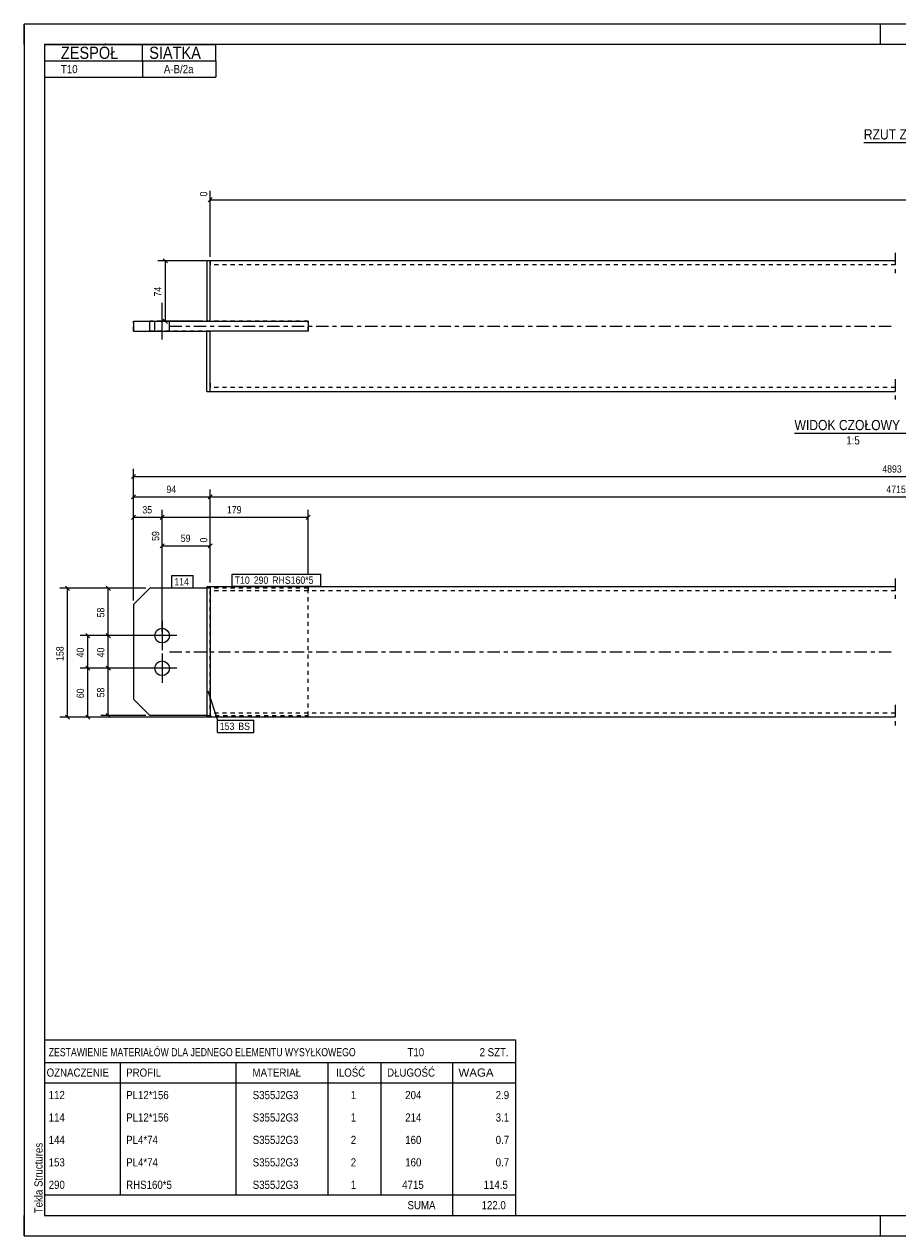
# Model space of a CAD drawing. Header units: millimetres. Extents: x 0 to 420, y 0 to 297.
# Tile 1 of 2: x 0 to 214, y 0 to 297. Entities that reach past the tile are written whole.
import ezdxf

# ---------------------------------------------------------------- set-up
doc = ezdxf.new("R2010")
doc.units = ezdxf.units.MM
for name, pattern in [('XKITLINE00', [0]), ('XKITLINE01', [4, 1, -1, 1, -1]), ('XKITLINE03', [6, 3, -1, 1, -1])]:
    doc.linetypes.add(name, pattern=pattern)
for name, color, linetype, lineweight in [('Arkusz rysunku', 3, 'Continuous', 0), ('Element', 2, 'Continuous', 0), ('Inny typ obiektu', 7, 'Continuous', 0), ('Wymiar', 4, 'Continuous', 0), ('Znak elementu', 2, 'Continuous', 0), ('Śruba', 3, 'Continuous', 0)]:
    doc.layers.add(name, color=color, linetype=linetype, lineweight=lineweight)
doc.styles.add('ARIAL', font='ARIAL.TTF')

msp = doc.modelspace()

# ---------------------------------------------------------------- linework, layer by layer
at = {"layer": 'Arkusz rysunku', "linetype": 'XKITLINE00', "lineweight": 0}
for p, q in [((420, 297), (0, 297)), ((0, 297), (0, 0)), ((0, 292), (0, 297)), ((5, 297), (0, 297)), ((210, 292), (210, 297)), ((415, 292), (5, 292)), ((5, 292), (5, 5)), ((0, 0), (0, 5)), ((5, 5), (415, 5)), ((210, 0), (210, 5)), ((0, 0), (420, 0))]:
    msp.add_line(p, q, dxfattribs=at)
at = {"layer": 'Element', "linetype": 'XKITLINE03', "lineweight": 0}
for p, q in [((213.62, 240.98), (213.62, 235.98)), ((35.62, 222.98), (213.62, 222.98)), ((213.62, 209.98), (213.62, 204.98)), ((213.62, 161.12), (213.62, 156.12)), ((35.62, 143.12), (213.62, 143.12)), ((213.62, 130.12), (213.62, 125.12))]:
    msp.add_line(p, q, dxfattribs=at)
at = {"layer": 'Element', "linetype": 'XKITLINE00', "lineweight": 0}
for p, q in [((45.62, 238.98), (44.82, 238.98)), ((44.82, 238.98), (44.82, 224.18)), ((213.62, 238.98), (45.62, 238.98)), ((45.62, 224.18), (45.62, 238.98)), ((45.62, 224.18), (45.62, 236.98)), ((26.82, 224.18), (26.82, 221.78)), ((26.82, 224.18), (44.82, 224.18)), ((30.82, 221.78), (30.82, 224.18)), ((44.82, 224.18), (45.62, 224.18)), ((45.62, 224.18), (69.62, 224.18)), ((69.62, 224.18), (69.62, 221.78)), ((26.82, 221.78), (44.82, 221.78)), ((44.82, 221.78), (45.62, 221.78)), ((44.82, 206.98), (44.82, 221.78)), ((69.62, 221.78), (45.62, 221.78)), ((45.62, 208.98), (45.62, 221.78)), ((45.62, 206.98), (45.62, 221.78)), ((44.82, 206.98), (45.62, 206.98)), ((45.62, 206.98), (213.62, 206.98)), ((30.82, 158.72), (26.82, 154.72)), ((44.82, 158.72), (30.82, 158.72)), ((45.62, 159.12), (44.82, 159.12)), ((44.82, 159.12), (44.82, 127.12)), ((213.62, 159.12), (45.62, 159.12)), ((45.62, 159.12), (45.62, 127.12)), ((26.82, 154.72), (26.82, 131.52)), ((45.62, 157.12), (45.62, 129.12)), ((26.82, 131.52), (30.82, 127.52)), ((44.82, 127.52), (30.82, 127.52)), ((45.62, 127.12), (44.82, 127.12)), ((213.62, 127.12), (45.62, 127.12))]:
    msp.add_line(p, q, dxfattribs=at)
at = {"layer": 'Element', "linetype": 'XKITLINE01', "lineweight": 0}
for p, q in [((45.62, 238.98), (45.62, 236.98)), ((213.62, 237.98), (45.62, 237.98)), ((26.82, 221.78), (26.82, 224.18)), ((30.82, 221.78), (30.82, 224.18)), ((69.62, 224.18), (30.82, 224.18)), ((69.62, 221.78), (69.62, 224.18)), ((69.62, 224.18), (69.62, 221.78)), ((69.62, 221.78), (30.82, 221.78)), ((45.62, 208.98), (45.62, 206.98)), ((213.62, 207.98), (45.62, 207.98)), ((45.62, 159.12), (44.82, 159.12)), ((44.82, 159.12), (44.82, 127.12)), ((69.62, 158.72), (44.82, 158.72)), ((45.62, 127.12), (45.62, 159.12)), ((45.62, 159.12), (45.62, 127.12)), ((213.62, 158.12), (45.62, 158.12)), ((69.62, 159.12), (69.62, 158.12)), ((69.62, 127.52), (69.62, 158.72)), ((213.62, 128.12), (45.62, 128.12)), ((69.62, 127.12), (69.62, 128.12)), ((44.82, 127.52), (69.62, 127.52)), ((45.62, 127.12), (44.82, 127.12))]:
    msp.add_line(p, q, dxfattribs=at)
at = {"layer": 'Inny typ obiektu', "linetype": 'XKITLINE00', "lineweight": 0}
for p, q in [((5, 292), (47, 292)), ((5, 292), (5, 288)), ((29, 288), (29, 292)), ((47, 288), (47, 292)), ((5, 288), (47, 288)), ((5, 288), (5, 284)), ((29, 288), (29, 284)), ((47, 288), (47, 284)), ((5, 284), (47, 284)), ((205.92, 268), (228.52, 268)), ((188.92, 196.74), (218, 196.74)), ((5, 48), (5, 42.5)), ((5, 48), (120.5, 48)), ((120.5, 48), (120.5, 42.5)), ((5, 42.5), (5, 37.5)), ((5, 42.5), (120.5, 42.5)), ((23.5, 42.5), (23.5, 37.5)), ((52, 37.5), (52, 42.5)), ((74.5, 42.5), (74.5, 37.5)), ((87.5, 42.5), (87.5, 37.5)), ((105, 42.5), (105, 37.5)), ((120.5, 42.5), (120.5, 37.5)), ((5, 37.5), (120.5, 37.5)), ((5, 37.5), (5, 32)), ((23.5, 37.5), (23.5, 32)), ((52, 32), (52, 37.5)), ((74.5, 37.5), (74.5, 32)), ((87.5, 37.5), (87.5, 32)), ((105, 37.5), (105, 32)), ((120.5, 37.5), (120.5, 32)), ((5, 32), (5, 26.5)), ((23.5, 32), (23.5, 26.5)), ((52, 26.5), (52, 32)), ((74.5, 32), (74.5, 26.5)), ((87.5, 32), (87.5, 26.5)), ((105, 32), (105, 26.5)), ((120.5, 32), (120.5, 26.5)), ((5, 26.5), (5, 21)), ((23.5, 26.5), (23.5, 21)), ((52, 21), (52, 26.5)), ((74.5, 26.5), (74.5, 21)), ((87.5, 26.5), (87.5, 21)), ((105, 26.5), (105, 21)), ((120.5, 26.5), (120.5, 21)), ((5, 21), (5, 15.5)), ((23.5, 21), (23.5, 15.5)), ((52, 15.5), (52, 21)), ((74.5, 21), (74.5, 15.5)), ((87.5, 21), (87.5, 15.5)), ((105, 21), (105, 15.5)), ((120.5, 21), (120.5, 15.5)), ((5, 15.5), (5, 10)), ((23.5, 15.5), (23.5, 10)), ((52, 10), (52, 15.5)), ((74.5, 15.5), (74.5, 10)), ((87.5, 15.5), (87.5, 10)), ((105, 15.5), (105, 10)), ((120.5, 15.5), (120.5, 10)), ((5, 10), (5, 5)), ((5, 10), (120.5, 10)), ((105, 10), (105, 5)), ((120.5, 10), (120.5, 5)), ((5, 5), (120.5, 5))]:
    msp.add_line(p, q, dxfattribs=at)
at = {"layer": 'Wymiar', "linetype": 'XKITLINE00', "lineweight": 0}
for p, q in [((45.62, 239.98), (45.62, 256.13)), ((46.13, 254.49), (45.11, 253.47)), ((45.62, 253.98), (392.42, 253.98)), ((44.62, 238.98), (32.76, 238.98)), ((34.11, 239.49), (35.13, 238.47)), ((34.62, 224.18), (34.62, 238.98)), ((43.82, 224.18), (32.76, 224.18)), ((34.11, 224.69), (35.13, 223.67)), ((26.82, 155.72), (26.82, 187.98)), ((27.33, 186.63), (26.31, 185.62)), ((26.82, 186.12), (399.42, 186.12)), ((27.33, 181.63), (26.31, 180.62)), ((26.82, 155.72), (26.82, 182.98)), ((46.13, 181.63), (45.11, 180.62)), ((46.13, 181.63), (45.11, 180.62)), ((45.62, 160.12), (45.62, 182.98)), ((45.62, 160.12), (45.62, 182.98)), ((26.82, 181.12), (45.62, 181.12)), ((45.62, 181.12), (382.62, 181.12)), ((27.33, 176.63), (26.31, 175.62)), ((26.82, 155.72), (26.82, 177.98)), ((26.82, 176.12), (33.82, 176.12)), ((34.33, 176.63), (33.31, 175.62)), ((34.33, 176.63), (33.31, 175.62)), ((33.82, 148.12), (33.82, 177.98)), ((33.82, 148.12), (33.82, 177.98)), ((33.82, 176.12), (69.62, 176.12)), ((70.13, 176.63), (69.11, 175.62)), ((69.62, 162.22), (69.62, 177.98)), ((33.82, 148.12), (33.82, 173.41)), ((34.33, 169.63), (33.31, 168.62)), ((46.13, 169.63), (45.11, 168.62)), ((45.62, 160.12), (45.62, 171.28)), ((33.82, 169.12), (45.62, 169.12)), ((29.82, 158.72), (8.76, 158.72)), ((10.11, 159.23), (11.13, 158.22)), ((10.62, 127.12), (10.62, 158.72)), ((29.82, 158.72), (18.76, 158.72)), ((20.11, 159.23), (21.13, 158.22)), ((20.62, 147.12), (20.62, 158.72)), ((32.82, 147.12), (13.76, 147.12)), ((15.11, 147.63), (16.13, 146.62)), ((15.62, 139.12), (15.62, 147.12)), ((32.82, 147.12), (18.76, 147.12)), ((32.82, 147.12), (18.76, 147.12)), ((20.11, 147.63), (21.13, 146.62)), ((20.11, 147.63), (21.13, 146.62)), ((20.62, 139.12), (20.62, 147.12)), ((15.11, 139.63), (16.13, 138.62)), ((15.11, 139.63), (16.13, 138.62)), ((20.11, 139.63), (21.13, 138.62)), ((20.11, 139.63), (21.13, 138.62)), ((32.82, 139.12), (13.76, 139.12)), ((32.82, 139.12), (13.76, 139.12)), ((15.62, 127.12), (15.62, 139.12)), ((32.82, 139.12), (18.76, 139.12)), ((32.82, 139.12), (18.76, 139.12)), ((20.62, 127.52), (20.62, 139.12)), ((20.11, 128.03), (21.13, 127.02)), ((44.62, 127.12), (8.76, 127.12)), ((10.11, 127.63), (11.13, 126.62)), ((44.62, 127.12), (13.76, 127.12)), ((15.11, 127.63), (16.13, 126.62)), ((29.82, 127.52), (18.76, 127.52))]:
    msp.add_line(p, q, dxfattribs=at)
at = {"layer": 'Znak elementu', "linetype": 'XKITLINE00', "lineweight": 0}
for p, q in [((36.22, 161.82), (41.43, 161.82)), ((36.22, 158.82), (36.22, 161.82)), ((41.43, 158.82), (41.43, 161.82)), ((51.02, 162.22), (72.78, 162.22)), ((51.02, 159.22), (51.02, 162.22)), ((72.78, 159.22), (72.78, 162.22)), ((36.22, 158.82), (41.43, 158.82)), ((51.02, 159.22), (72.78, 159.22)), ((45.04, 133.58), (47.37, 126.39)), ((47.37, 126.39), (56.32, 126.39)), ((47.37, 123.39), (47.37, 126.39)), ((56.32, 123.39), (56.32, 126.39)), ((47.37, 123.39), (56.32, 123.39))]:
    msp.add_line(p, q, dxfattribs=at)
at = {"layer": 'Śruba', "linetype": 'XKITLINE00', "lineweight": 0}
for p, q in [((33.82, 219.68), (33.82, 228.68)), ((33.82, 219.68), (33.82, 228.68)), ((32.02, 221.78), (32.02, 224.18)), ((32.02, 221.78), (32.02, 224.18)), ((35.62, 221.78), (35.62, 224.18)), ((35.62, 221.78), (35.62, 224.18)), ((33.82, 150.72), (33.82, 143.52)), ((37.42, 147.12), (30.22, 147.12)), ((33.82, 142.72), (33.82, 135.52)), ((37.42, 139.12), (30.22, 139.12))]:
    msp.add_line(p, q, dxfattribs=at)
for centre in [(33.82, 147.12), (33.82, 139.12)]:
    msp.add_circle(centre, 1.8, dxfattribs=at)

# ---------------------------------------------------------------- texts
at = {"layer": 'Arkusz rysunku', "style": 'ARIAL', "width": 0.85}
msp.add_text('Tekla Structures', height=2, rotation=90, dxfattribs=at).set_placement((4.5, 5.5))
at = {"layer": 'Inny typ obiektu', "style": 'ARIAL'}
for s, height, width, p in [('ZESPÓŁ', 3, 0.85, (9, 288.5)), ('SIATKA', 3, 0.85, (30.66, 288.5)), ('T10', 2, 0.85, (9, 285)), ('A-B/2a', 2, 0.85, (34.26, 285)), ('RZUT Z GÓRY', 2.5, 0.85, (205.92, 268.75)), ('WIDOK CZOŁOWY', 2.5, 0.85, (188.92, 197.49)), ('1:5', 2, 0.85, (201.61, 193.99)), ('ZESTAWIENIE MATERIAŁÓW DLA JEDNEGO ELEMENTU WYSYŁKOWEGO', 2, 0.765, (6, 44)), ('T10', 2, 0.85, (94, 44)), ('2', 2, 0.85, (111.69, 44)), (' SZT.', 2, 0.85, (113, 44)), ('OZNACZENIE', 2, 0.85, (5.5, 39)), ('PROFIL', 2, 0.85, (25, 39)), ('MATERIAŁ', 2, 0.85, (56, 39)), ('ILOŚĆ', 2, 0.85, (76.5, 39)), ('DŁUGOŚĆ', 2, 0.85, (89, 39)), ('WAGA', 2, 1.008832, (106.5, 39)), ('PL12*156', 2, 0.85, (25, 33.5)), ('112', 2, 0.85, (6, 33.5)), ('S355J2G3', 2, 0.85, (56.04, 33.5)), ('1', 2, 0.85, (80.09, 33.5)), ('204', 2, 0.85, (93.44, 33.5)), ('2.9', 2, 0.85, (115.63, 33.5)), ('114', 2, 0.85, (6, 28)), ('PL12*156', 2, 0.85, (25, 28)), ('S355J2G3', 2, 0.85, (56.04, 28)), ('1', 2, 0.85, (80.09, 28)), ('214', 2, 0.85, (93.44, 28)), ('3.1', 2, 0.85, (115.63, 28)), ('144', 2, 0.85, (6, 22.5)), ('PL4*74', 2, 0.85, (25, 22.5)), ('S355J2G3', 2, 0.85, (56.04, 22.5)), ('2', 2, 0.85, (80.09, 22.5)), ('160', 2, 0.85, (93.44, 22.5)), ('0.7', 2, 0.85, (115.63, 22.5)), ('153', 2, 0.85, (6, 17)), ('PL4*74', 2, 0.85, (25, 17)), ('S355J2G3', 2, 0.85, (56.04, 17)), ('2', 2, 0.85, (80.09, 17)), ('160', 2, 0.85, (93.44, 17)), ('0.7', 2, 0.85, (115.63, 17)), ('290', 2, 0.85, (6, 11.5)), ('RHS160*5', 2, 0.85, (25, 11.5)), ('S355J2G3', 2, 0.85, (56.04, 11.5)), ('1', 2, 0.85, (80.09, 11.5)), ('4715', 2, 0.85, (92.7, 11.5)), ('114.5', 2, 0.85, (112.67, 11.5)), ('SUMA', 2, 0.85, (94, 6.5)), ('122.0', 2, 0.85, (112.17, 6.5))]:
    msp.add_text(s, height=height, dxfattribs=dict(at, width=width)).set_placement(p)
at = {"layer": 'Wymiar', "style": 'ARIAL', "width": 0.85}
for s, p in [('0', (44.9, 254.8)), ('74', (33.66, 230.24)), ('59', (33.1, 170.34)), ('0', (44.9, 169.94)), ('58', (19.66, 151.59)), ('158', (9.66, 140.92)), ('40', (14.66, 141.79)), ('40', (19.66, 141.79)), ('60', (14.66, 131.79)), ('58', (19.66, 131.99))]:
    msp.add_text(s, height=1.8, rotation=90.0002, dxfattribs=at).set_placement(p)
for s, p in [('4893', (210.45, 187.08)), ('94', (34.88, 182.08)), ('4715', (211.45, 182.08)), ('35', (28.98, 177.08)), ('179', (49.72, 177.08)), ('59', (38.38, 170.08))]:
    msp.add_text(s, height=1.8, dxfattribs=at).set_placement(p)
at = {"layer": 'Znak elementu', "style": 'ARIAL', "width": 0.85}
for s, p in [('114', (36.82, 159.42)), ('T10', (51.62, 159.82)), ('290', (56.3, 159.82)), ('RHS160*5', (60.84, 159.82)), ('153', (47.97, 123.99)), ('BS', (52.51, 123.99))]:
    msp.add_text(s, height=1.8, dxfattribs=at).set_placement(p)

doc.saveas('drawing.dxf')
